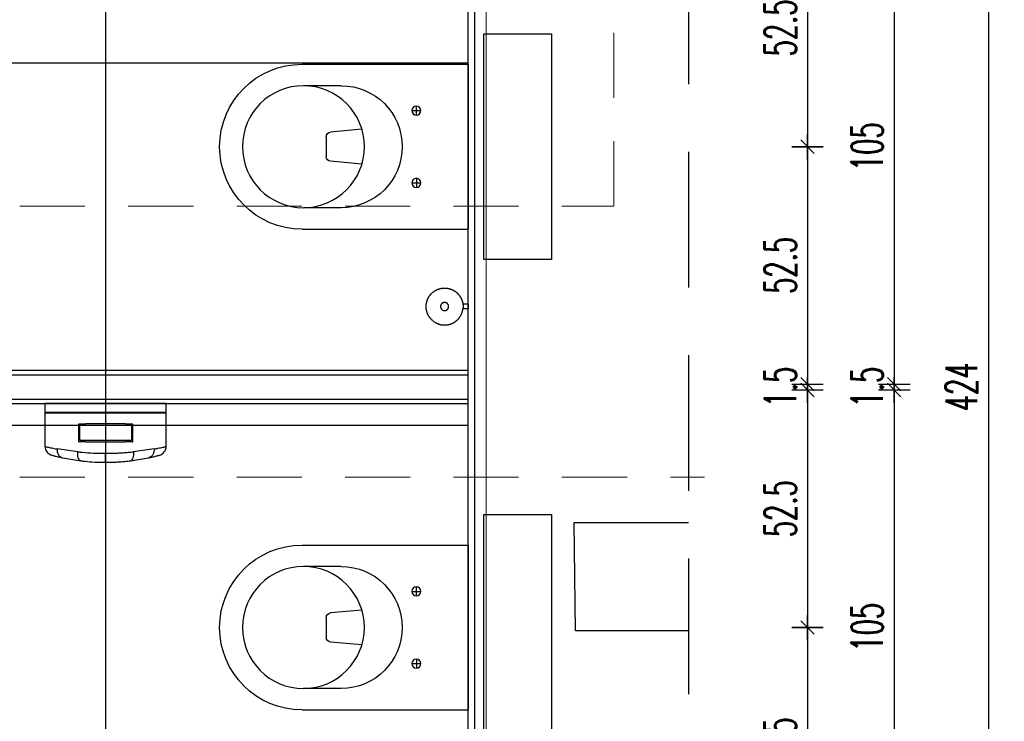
# Model space of a CAD drawing. Header units: centimetres. Extents: x -15121 to 30567, y -60641 to 0.
# Tile 242 of 256: x 10968 to 11186, y -24959 to -24804. Entities that reach past the tile are written whole.
import ezdxf

# ---------------------------------------------------------------- set-up
doc = ezdxf.new("R2010")
doc.units = ezdxf.units.CM
doc.header["$LTSCALE"] = 60
doc.linetypes.add('( Dashed )', pattern=[0.75, 0.5, -0.25])
doc.linetypes.add('KRESKOWA', pattern=[0.4, 0.24, -0.16])
for name, color, linetype in [('AIKA podłoga wc pod meble', 8, 'Continuous'), ('AIKA sanitariaty', 7, 'Continuous'), ('AIKA TYNK', 5, 'Continuous'), ('AIKA widoki wymiarowanie', 7, 'Continuous'), ('AIKA widokowe', 7, 'Continuous'), ('AIKA ŚCIANA', 8, 'Continuous')]:
    doc.layers.add(name, color=color, linetype=linetype)
doc.layers.add('opisy', color=1, linetype='Continuous', lineweight=15)
doc.styles.add('wymiar', font='txt.shx', dxfattribs={"width": 0.6})
doc.dimstyles.new('Dwudziestka', dxfattribs={"dimtxt": 7, "dimasz": 0.7, "dimexe": 5, "dimexo": 0, "dimgap": 2.5, "dimtad": 1, "dimtoh": 1, "dimdec": 3, "dimrnd": 0.5, "dimdsep": 46, "dimtxsty": 'wymiar', "dimblk": 'znacznik', "dimcen": 0, "dimdle": 5, "dimse1": 1, "dimse2": 1, "dimclrd": 256, "dimclre": 256, "dimclrt": 256, "dimadec": 0, "dimazin": 0, "dimtfac": 0.4, "dimtdec": 3, "dimtix": 1, "dimtofl": 0, "dimtmove": 2, "dimatfit": 3, "dimldrblk": 'znacznik', "dimfxl": 1, "dimtolj": 1, "dimarcsym": 0})

# ---------------------------------------------------------------- blocks, each defined once
blk = doc.blocks.new('toaleta top')
at = {"layer": 'AIKA sanitariaty'}
for p, q in [((-18.25, 39.75), (-18.25, 3)), ((-13.5, 31.08), (-13.5, 39.45)), ((13.5, 31.08), (13.5, 39.45)), ((18.25, 39.75), (18.25, 3)), ((-3.85, 26.52), (-3.22, 33.48)), ((-2.22, 34.39), (2.22, 34.39)), ((3.85, 26.52), (3.22, 33.48)), ((-8, 15.44), (-8, 13.44)), ((8, 15.44), (8, 13.44)), ((-7, 14.44), (-9, 14.44)), ((7, 14.44), (9, 14.44)), ((-18.25, 3), (18.25, 3)), ((25, -0.5), (-25, -0.5)), ((-25, -0.5), (-25, -15.5)), ((25, -15.5), (25, -0.5)), ((-25, -15.5), (25, -15.5))]:
    blk.add_line(p, q, dxfattribs=at)
for centre, radius in [((0, 39.45), 13.5), ((-8, 14.44), 1), ((8, 14.44), 1)]:
    blk.add_circle(centre, radius, dxfattribs=at)
for centre, radius, start, end in [((0, 39.75), 18.25, 0, 180), ((-2.22, 33.39), 1, 90, 174.822), ((2.22, 33.39), 1, 5.178, 90), ((0, 31.08), 13.5, 180, 0)]:
    blk.add_arc(centre, radius, start, end, dxfattribs=at)
blk = doc.blocks.new('sl parawan')
at = {"layer": 'AIKA widokowe'}
for p, q in [((57.5, 3.3), (-52.65, 3.3)), ((57.5, 4.3), (-51.65, 4.3)), ((-52.65, -2), (57.5, -2)), ((-51.65, -3), (57.5, -3))]:
    blk.add_line(p, q, dxfattribs=at)
blk = doc.blocks.new('sl szczotka rzut')
at = {"layer": 'AIKA sanitariaty', "transparency": 33554610}
for p, q in [((22238.01, -28535.25), (22238.01, -28534.12)), ((22239.01, -28535.25), (22238.01, -28535.25)), ((22239.01, -28535.25), (22239.01, -28534.12))]:
    blk.add_line(p, q, dxfattribs=at)
for points in [[(22235.26, -28527.56), (22235.39, -28527.42), (22235.5, -28527.29), (22235.6, -28527.19), (22235.69, -28527.1), (22235.78, -28527.02), (22235.85, -28526.95), (22235.92, -28526.89), (22235.99, -28526.84), (22236.06, -28526.79), (22236.12, -28526.74), (22236.18, -28526.7), (22236.24, -28526.66), (22236.3, -28526.62), (22236.35, -28526.58), (22236.41, -28526.55), (22236.47, -28526.51), (22236.53, -28526.48), (22236.59, -28526.45), (22236.65, -28526.42), (22236.71, -28526.39), (22236.77, -28526.36), (22236.83, -28526.33), (22236.89, -28526.3), (22236.95, -28526.28), (22237.01, -28526.25), (22237.07, -28526.23), (22237.14, -28526.2), (22237.2, -28526.18), (22237.26, -28526.16), (22237.33, -28526.14), (22237.39, -28526.12), (22237.46, -28526.1), (22237.52, -28526.09), (22237.59, -28526.07), (22237.65, -28526.06), (22237.72, -28526.04), (22237.78, -28526.03), (22237.85, -28526.02), (22237.91, -28526.01), (22237.98, -28526), (22238.05, -28525.99), (22238.11, -28525.98), (22238.18, -28525.98), (22238.25, -28525.97), (22238.31, -28525.97), (22238.38, -28525.97), (22238.45, -28525.97), (22238.51, -28525.97), (22238.58, -28525.97), (22238.65, -28525.97), (22238.71, -28525.97), (22238.78, -28525.97), (22238.85, -28525.98), (22238.91, -28525.98), (22238.98, -28525.99), (22239.05, -28526), (22239.11, -28526.01), (22239.18, -28526.02), (22239.25, -28526.03), (22239.31, -28526.04), (22239.38, -28526.06), (22239.44, -28526.07), (22239.51, -28526.09), (22239.57, -28526.1), (22239.64, -28526.12), (22239.7, -28526.14), (22239.76, -28526.16), (22239.83, -28526.18), (22239.89, -28526.2), (22239.95, -28526.23), (22240.02, -28526.25), (22240.08, -28526.28), (22240.14, -28526.3), (22240.2, -28526.33), (22240.26, -28526.36), (22240.32, -28526.39), (22240.38, -28526.42), (22240.44, -28526.45), (22240.5, -28526.48), (22240.56, -28526.51), (22240.62, -28526.55), (22240.67, -28526.58), (22240.73, -28526.62), (22240.79, -28526.65), (22240.84, -28526.69), (22240.9, -28526.73), (22240.95, -28526.77), (22241, -28526.81), (22241.06, -28526.85), (22241.11, -28526.89), (22241.16, -28526.94), (22241.21, -28526.98), (22241.26, -28527.02), (22241.31, -28527.07), (22241.36, -28527.12), (22241.41, -28527.16), (22241.45, -28527.21), (22241.5, -28527.26), (22241.54, -28527.31), (22241.59, -28527.36), (22241.63, -28527.41), (22241.67, -28527.46), (22241.72, -28527.51), (22241.76, -28527.56), (22241.8, -28527.62), (22241.84, -28527.67), (22241.88, -28527.73), (22241.91, -28527.78), (22241.95, -28527.84), (22241.99, -28527.89), (22242.02, -28527.95), (22242.05, -28528.01), (22242.09, -28528.07), (22242.12, -28528.13), (22242.15, -28528.19), (22242.18, -28528.25), (22242.21, -28528.31), (22242.24, -28528.37), (22242.27, -28528.43), (22242.29, -28528.49), (22242.32, -28528.55), (22242.34, -28528.61), (22242.36, -28528.68), (22242.39, -28528.74), (22242.41, -28528.8), (22242.43, -28528.87), (22242.45, -28528.93), (22242.46, -28529), (22242.48, -28529.06), (22242.5, -28529.13), (22242.51, -28529.19), (22242.52, -28529.26), (22242.54, -28529.32), (22242.55, -28529.39), (22242.56, -28529.45), (22242.57, -28529.52), (22242.58, -28529.59), (22242.58, -28529.65), (22242.59, -28529.72), (22242.59, -28529.79), (22242.6, -28529.85), (22242.6, -28529.92), (22242.6, -28529.99), (22242.6, -28530.05), (22242.6, -28530.12), (22242.6, -28530.19), (22242.6, -28530.25), (22242.59, -28530.32), (22242.59, -28530.39), (22242.58, -28530.45), (22242.58, -28530.52), (22242.57, -28530.59), (22242.56, -28530.65), (22242.55, -28530.72), (22242.54, -28530.79), (22242.52, -28530.85), (22242.51, -28530.92), (22242.5, -28530.98), (22242.48, -28531.05), (22242.46, -28531.11), (22242.45, -28531.18), (22242.43, -28531.24), (22242.41, -28531.3), (22242.39, -28531.37), (22242.36, -28531.43), (22242.34, -28531.49), (22242.32, -28531.56), (22242.29, -28531.62), (22242.27, -28531.68), (22242.24, -28531.74), (22242.21, -28531.8), (22242.18, -28531.86), (22242.15, -28531.92), (22242.12, -28531.98), (22242.09, -28532.04), (22242.05, -28532.1), (22242.02, -28532.16), (22241.99, -28532.21), (22241.95, -28532.27), (22241.91, -28532.33), (22241.88, -28532.38), (22241.84, -28532.44), (22241.8, -28532.49), (22241.76, -28532.54), (22241.72, -28532.6), (22241.67, -28532.65), (22241.63, -28532.7), (22241.59, -28532.75), (22241.54, -28532.8), (22241.5, -28532.85), (22241.45, -28532.9), (22241.41, -28532.94), (22241.36, -28532.99), (22241.31, -28533.04), (22241.26, -28533.08), (22241.21, -28533.13), (22241.16, -28533.17), (22241.11, -28533.21), (22241.06, -28533.26), (22241, -28533.3), (22240.95, -28533.34), (22240.9, -28533.38), (22240.84, -28533.42), (22240.79, -28533.45), (22240.73, -28533.49), (22240.67, -28533.53), (22240.62, -28533.56), (22240.56, -28533.59), (22240.5, -28533.63), (22240.44, -28533.66), (22240.38, -28533.69), (22240.32, -28533.72), (22240.26, -28533.75), (22240.2, -28533.78), (22240.14, -28533.8), (22240.08, -28533.83), (22240.02, -28533.86), (22239.95, -28533.88), (22239.89, -28533.9), (22239.83, -28533.93), (22239.76, -28533.95), (22239.7, -28533.97), (22239.64, -28533.99), (22239.57, -28534), (22239.51, -28534.02), (22239.44, -28534.04), (22239.38, -28534.05), (22239.32, -28534.06), (22239.27, -28534.07), (22239.22, -28534.09), (22239.17, -28534.09), (22239.13, -28534.1), (22239.1, -28534.11), (22239.07, -28534.11), (22239.05, -28534.11), (22239.03, -28534.12), (22239.01, -28534.12), (22238.99, -28534.12), (22238.97, -28534.12), (22238.94, -28534.12), (22238.9, -28534.13), (22238.86, -28534.13), (22238.81, -28534.13), (22238.75, -28534.13), (22238.69, -28534.14), (22238.62, -28534.14), (22238.55, -28534.14), (22238.47, -28534.14), (22238.39, -28534.14), (22238.31, -28534.13), (22238.23, -28534.13), (22238.16, -28534.13), (22238.1, -28534.12), (22238.04, -28534.12), (22238, -28534.12), (22237.98, -28534.12)], [(22235.26, -28527.56), (22235.16, -28527.72), (22235.07, -28527.86), (22234.99, -28527.98), (22234.93, -28528.09), (22234.88, -28528.19), (22234.83, -28528.29), (22234.79, -28528.37), (22234.76, -28528.45), (22234.73, -28528.52), (22234.7, -28528.6), (22234.67, -28528.67), (22234.65, -28528.73), (22234.62, -28528.8), (22234.6, -28528.87), (22234.58, -28528.93), (22234.56, -28529), (22234.55, -28529.06), (22234.53, -28529.13), (22234.52, -28529.19), (22234.5, -28529.26), (22234.49, -28529.32), (22234.48, -28529.39), (22234.47, -28529.45), (22234.46, -28529.52), (22234.45, -28529.59), (22234.45, -28529.65), (22234.44, -28529.72), (22234.43, -28529.79), (22234.43, -28529.85), (22234.43, -28529.92), (22234.43, -28529.99), (22234.43, -28530.05), (22234.43, -28530.12), (22234.43, -28530.19), (22234.43, -28530.25), (22234.43, -28530.32), (22234.44, -28530.39), (22234.45, -28530.45), (22234.45, -28530.52), (22234.46, -28530.59), (22234.47, -28530.65), (22234.48, -28530.72), (22234.49, -28530.79), (22234.5, -28530.85), (22234.52, -28530.92), (22234.53, -28530.98), (22234.55, -28531.05), (22234.56, -28531.11), (22234.58, -28531.18), (22234.6, -28531.24), (22234.62, -28531.3), (22234.64, -28531.37), (22234.66, -28531.43), (22234.69, -28531.49), (22234.71, -28531.56), (22234.74, -28531.62), (22234.76, -28531.68), (22234.79, -28531.74), (22234.82, -28531.8), (22234.85, -28531.86), (22234.88, -28531.92), (22234.91, -28531.98), (22234.94, -28532.04), (22234.97, -28532.1), (22235.01, -28532.16), (22235.04, -28532.21), (22235.08, -28532.27), (22235.11, -28532.33), (22235.15, -28532.38), (22235.19, -28532.44), (22235.23, -28532.49), (22235.27, -28532.54), (22235.31, -28532.6), (22235.35, -28532.65), (22235.4, -28532.7), (22235.44, -28532.75), (22235.48, -28532.8), (22235.53, -28532.85), (22235.58, -28532.9), (22235.62, -28532.94), (22235.67, -28532.99), (22235.72, -28533.04), (22235.77, -28533.08), (22235.82, -28533.13), (22235.87, -28533.17), (22235.92, -28533.21), (22235.97, -28533.26), (22236.03, -28533.3), (22236.08, -28533.34), (22236.13, -28533.38), (22236.19, -28533.42), (22236.24, -28533.45), (22236.3, -28533.49), (22236.36, -28533.53), (22236.41, -28533.56), (22236.47, -28533.59), (22236.53, -28533.63), (22236.59, -28533.66), (22236.65, -28533.69), (22236.71, -28533.72), (22236.78, -28533.75), (22236.84, -28533.78), (22236.92, -28533.81), (22236.99, -28533.85), (22237.07, -28533.88), (22237.16, -28533.91), (22237.26, -28533.94), (22237.37, -28533.97), (22237.49, -28534.01), (22237.63, -28534.04), (22237.79, -28534.08), (22237.98, -28534.12)]]:
    blk.add_lwpolyline(points, dxfattribs=at)
blk.add_lwpolyline([(22239.38, -28530.29), (22239.39, -28530.27), (22239.39, -28530.26), (22239.39, -28530.24), (22239.39, -28530.23), (22239.4, -28530.21), (22239.4, -28530.2), (22239.4, -28530.19), (22239.4, -28530.17), (22239.41, -28530.16), (22239.41, -28530.14), (22239.41, -28530.13), (22239.41, -28530.11), (22239.41, -28530.1), (22239.41, -28530.08), (22239.41, -28530.07), (22239.41, -28530.05), (22239.41, -28530.04), (22239.41, -28530.02), (22239.41, -28530.01), (22239.41, -28530), (22239.41, -28529.98), (22239.41, -28529.97), (22239.41, -28529.95), (22239.4, -28529.94), (22239.4, -28529.92), (22239.4, -28529.91), (22239.4, -28529.89), (22239.39, -28529.88), (22239.39, -28529.86), (22239.39, -28529.85), (22239.39, -28529.84), (22239.38, -28529.82), (22239.38, -28529.81), (22239.37, -28529.79), (22239.37, -28529.78), (22239.36, -28529.77), (22239.36, -28529.75), (22239.35, -28529.74), (22239.35, -28529.72), (22239.34, -28529.71), (22239.34, -28529.7), (22239.33, -28529.68), (22239.33, -28529.67), (22239.32, -28529.66), (22239.31, -28529.64), (22239.31, -28529.63), (22239.3, -28529.62), (22239.29, -28529.6), (22239.28, -28529.59), (22239.28, -28529.58), (22239.27, -28529.57), (22239.26, -28529.55), (22239.25, -28529.54), (22239.24, -28529.53), (22239.24, -28529.52), (22239.23, -28529.51), (22239.22, -28529.5), (22239.21, -28529.48), (22239.2, -28529.47), (22239.19, -28529.46), (22239.18, -28529.45), (22239.17, -28529.44), (22239.16, -28529.43), (22239.15, -28529.42), (22239.14, -28529.41), (22239.13, -28529.4), (22239.12, -28529.39), (22239.11, -28529.38), (22239.1, -28529.37), (22239.08, -28529.36), (22239.07, -28529.35), (22239.06, -28529.34), (22239.05, -28529.33), (22239.04, -28529.32), (22239.03, -28529.32), (22239.01, -28529.31), (22239, -28529.3), (22238.99, -28529.29), (22238.98, -28529.28), (22238.96, -28529.28), (22238.95, -28529.27), (22238.94, -28529.26), (22238.92, -28529.25), (22238.91, -28529.25), (22238.9, -28529.24), (22238.88, -28529.24), (22238.87, -28529.23), (22238.86, -28529.22), (22238.84, -28529.22), (22238.83, -28529.21), (22238.82, -28529.21), (22238.8, -28529.2), (22238.79, -28529.2), (22238.77, -28529.19), (22238.76, -28529.19), (22238.75, -28529.19), (22238.73, -28529.18), (22238.72, -28529.18), (22238.7, -28529.18), (22238.69, -28529.17), (22238.67, -28529.17), (22238.66, -28529.17), (22238.65, -28529.17), (22238.63, -28529.16), (22238.62, -28529.16), (22238.6, -28529.16), (22238.59, -28529.16), (22238.57, -28529.16), (22238.56, -28529.16), (22238.54, -28529.16), (22238.53, -28529.16), (22238.51, -28529.16), (22238.5, -28529.16), (22238.48, -28529.16), (22238.47, -28529.16), (22238.46, -28529.16), (22238.44, -28529.16), (22238.43, -28529.16), (22238.41, -28529.16), (22238.4, -28529.16), (22238.38, -28529.17), (22238.37, -28529.17), (22238.35, -28529.17), (22238.34, -28529.17), (22238.32, -28529.18), (22238.31, -28529.18), (22238.3, -28529.18), (22238.28, -28529.19), (22238.27, -28529.19), (22238.25, -28529.19), (22238.24, -28529.2), (22238.23, -28529.2), (22238.21, -28529.21), (22238.2, -28529.21), (22238.18, -28529.22), (22238.17, -28529.22), (22238.16, -28529.23), (22238.14, -28529.24), (22238.13, -28529.24), (22238.12, -28529.25), (22238.1, -28529.25), (22238.09, -28529.26), (22238.08, -28529.27), (22238.07, -28529.28), (22238.05, -28529.28), (22238.04, -28529.29), (22238.03, -28529.3), (22238.02, -28529.31), (22238, -28529.32), (22237.99, -28529.32), (22237.98, -28529.33), (22237.97, -28529.34), (22237.96, -28529.35), (22237.94, -28529.36), (22237.93, -28529.37), (22237.92, -28529.38), (22237.91, -28529.39), (22237.9, -28529.4), (22237.89, -28529.41), (22237.88, -28529.42), (22237.87, -28529.43), (22237.86, -28529.44), (22237.85, -28529.45), (22237.84, -28529.46), (22237.83, -28529.47), (22237.82, -28529.48), (22237.81, -28529.5), (22237.8, -28529.51), (22237.79, -28529.52), (22237.78, -28529.53), (22237.78, -28529.54), (22237.77, -28529.55), (22237.76, -28529.57), (22237.75, -28529.58), (22237.74, -28529.59), (22237.74, -28529.6), (22237.73, -28529.62), (22237.72, -28529.63), (22237.72, -28529.64), (22237.71, -28529.66), (22237.7, -28529.67), (22237.7, -28529.68), (22237.69, -28529.7), (22237.68, -28529.71), (22237.68, -28529.72), (22237.67, -28529.74), (22237.67, -28529.75), (22237.66, -28529.77), (22237.66, -28529.78), (22237.65, -28529.79), (22237.65, -28529.81), (22237.65, -28529.82), (22237.64, -28529.84), (22237.64, -28529.85), (22237.64, -28529.86), (22237.63, -28529.88), (22237.63, -28529.89), (22237.63, -28529.91), (22237.63, -28529.92), (22237.62, -28529.94), (22237.62, -28529.95), (22237.62, -28529.97), (22237.62, -28529.98), (22237.62, -28530), (22237.62, -28530.01), (22237.62, -28530.02), (22237.62, -28530.04), (22237.62, -28530.05), (22237.62, -28530.07), (22237.62, -28530.08), (22237.62, -28530.1), (22237.62, -28530.11), (22237.62, -28530.13), (22237.62, -28530.14), (22237.62, -28530.16), (22237.62, -28530.17), (22237.63, -28530.19), (22237.63, -28530.2), (22237.63, -28530.21), (22237.63, -28530.23), (22237.64, -28530.24), (22237.64, -28530.26), (22237.64, -28530.27), (22237.65, -28530.29), (22237.65, -28530.3), (22237.65, -28530.31), (22237.66, -28530.33), (22237.66, -28530.34), (22237.67, -28530.36), (22237.67, -28530.37), (22237.68, -28530.38), (22237.68, -28530.4), (22237.69, -28530.41), (22237.7, -28530.42), (22237.7, -28530.44), (22237.71, -28530.45), (22237.72, -28530.46), (22237.72, -28530.48), (22237.73, -28530.49), (22237.74, -28530.5), (22237.74, -28530.52), (22237.75, -28530.53), (22237.76, -28530.54), (22237.77, -28530.55), (22237.78, -28530.56), (22237.78, -28530.58), (22237.79, -28530.59), (22237.8, -28530.6), (22237.81, -28530.61), (22237.82, -28530.62), (22237.83, -28530.63), (22237.84, -28530.65), (22237.85, -28530.66), (22237.86, -28530.67), (22237.87, -28530.68), (22237.88, -28530.69), (22237.89, -28530.7), (22237.9, -28530.71), (22237.91, -28530.72), (22237.92, -28530.73), (22237.93, -28530.74), (22237.94, -28530.75), (22237.96, -28530.76), (22237.97, -28530.77), (22237.98, -28530.78), (22237.99, -28530.78), (22238, -28530.79), (22238.02, -28530.8), (22238.03, -28530.81), (22238.04, -28530.82), (22238.05, -28530.82), (22238.07, -28530.83), (22238.08, -28530.84), (22238.09, -28530.85), (22238.1, -28530.85), (22238.12, -28530.86), (22238.13, -28530.87), (22238.14, -28530.87), (22238.16, -28530.88), (22238.17, -28530.88), (22238.18, -28530.89), (22238.2, -28530.89), (22238.21, -28530.9), (22238.23, -28530.9), (22238.24, -28530.91), (22238.25, -28530.91), (22238.27, -28530.92), (22238.28, -28530.92), (22238.3, -28530.92), (22238.31, -28530.93), (22238.32, -28530.93), (22238.34, -28530.93), (22238.35, -28530.94), (22238.37, -28530.94), (22238.38, -28530.94), (22238.4, -28530.94), (22238.41, -28530.95), (22238.43, -28530.95), (22238.44, -28530.95), (22238.46, -28530.95), (22238.47, -28530.95), (22238.48, -28530.95), (22238.5, -28530.95), (22238.51, -28530.95), (22238.53, -28530.95), (22238.54, -28530.95), (22238.56, -28530.95), (22238.57, -28530.95), (22238.59, -28530.95), (22238.6, -28530.95), (22238.62, -28530.95), (22238.63, -28530.94), (22238.65, -28530.94), (22238.66, -28530.94), (22238.67, -28530.94), (22238.69, -28530.93), (22238.7, -28530.93), (22238.72, -28530.93), (22238.73, -28530.92), (22238.75, -28530.92), (22238.76, -28530.92), (22238.77, -28530.91), (22238.79, -28530.91), (22238.8, -28530.9), (22238.82, -28530.9), (22238.83, -28530.89), (22238.84, -28530.89), (22238.86, -28530.88), (22238.87, -28530.88), (22238.88, -28530.87), (22238.9, -28530.87), (22238.91, -28530.86), (22238.92, -28530.85), (22238.94, -28530.85), (22238.95, -28530.84), (22238.96, -28530.83), (22238.98, -28530.82), (22238.99, -28530.82), (22239, -28530.81), (22239.01, -28530.8), (22239.03, -28530.79), (22239.04, -28530.78), (22239.05, -28530.78), (22239.06, -28530.77), (22239.07, -28530.76), (22239.08, -28530.75), (22239.1, -28530.74), (22239.11, -28530.73), (22239.12, -28530.72), (22239.13, -28530.71), (22239.14, -28530.7), (22239.15, -28530.69), (22239.16, -28530.68), (22239.17, -28530.67), (22239.18, -28530.66), (22239.19, -28530.65), (22239.2, -28530.63), (22239.21, -28530.62), (22239.22, -28530.61), (22239.23, -28530.6), (22239.24, -28530.59), (22239.24, -28530.58), (22239.25, -28530.56), (22239.26, -28530.55), (22239.27, -28530.54), (22239.28, -28530.53), (22239.28, -28530.52), (22239.29, -28530.5), (22239.3, -28530.49), (22239.31, -28530.48), (22239.31, -28530.46), (22239.32, -28530.45), (22239.33, -28530.44), (22239.33, -28530.42), (22239.34, -28530.41), (22239.34, -28530.4), (22239.35, -28530.38), (22239.35, -28530.37), (22239.36, -28530.36), (22239.36, -28530.34), (22239.37, -28530.33), (22239.37, -28530.31), (22239.38, -28530.3)], close=True, dxfattribs=at)
blk = doc.blocks.new('sl dozownik papieru rzut')
at = {"layer": 'AIKA sanitariaty'}
for p, q in [((13.4, 0), (-13.4, 0)), ((-13.4, -1.95), (-13.4, 0)), ((13.4, -1.95), (13.4, 0)), ((13.4, -1.95), (-13.4, -1.95)), ((-13.4, -2.05), (13.4, -2.05)), ((-13.4, -9.49), (-13.4, -2.05)), ((-13.35, -2), (13.35, -2)), ((13.4, -9.49), (13.4, -2.05)), ((-6, -4.65), (-6, -8.35)), ((-5.85, -4.5), (-4.39, -4.5)), ((-5.7, -8.05), (-5.7, -4.95)), ((-5.55, -4.8), (5.58, -4.8)), ((4.39, -4.5), (-4.39, -4.5)), ((4.39, -4.5), (5.85, -4.5)), ((5.7, -4.95), (5.7, -8.05)), ((6, -8.35), (6, -4.65)), ((-4.39, -8.5), (-5.85, -8.5)), ((5.55, -8.2), (-5.55, -8.2)), ((-4.39, -8.5), (4.39, -8.5)), ((5.85, -8.5), (4.39, -8.5)), ((-6.13, -10.69), (-10.73, -10.04)), ((10.73, -10.04), (6.13, -10.69)), ((-9.5, -12.01), (-5.51, -12.67)), ((0, -13), (0, -11)), ((5.51, -12.67), (9.5, -12.01))]:
    blk.add_line(p, q, dxfattribs=at)
for centre, radius, start, end in [((-13.35, -1.95), 0.05, 180, 270), ((-13.35, -2.05), 0.05, 90, 180), ((13.35, -1.95), 0.05, 270, 0), ((13.35, -2.05), 0.05, 0, 90), ((-5.85, -4.65), 0.15, 90, 180), ((-5.55, -4.95), 0.15, 90, 180), ((5.55, -4.95), 0.15, 0, 90), ((5.85, -4.65), 0.15, 0, 90), ((-5.85, -8.35), 0.15, 180, 270), ((-5.55, -8.05), 0.15, 180, 270), ((5.55, -8.05), 0.15, 270, 0), ((5.85, -8.35), 0.15, 270, 0), ((-11.4, -9.49), 2, 180, 254.9453), ((11.4, -9.49), 2, 285.0547, 0)]:
    blk.add_arc(centre, radius, start, end, dxfattribs=at)
for points, knots in [([(-13.4, -9.49), (-13.4, -9.49), (-13.32, -9.51), (-12.98, -9.59), (-12.73, -9.64), (-12.12, -9.77), (-11.78, -9.84), (-11.18, -9.96), (-10.96, -10), (-10.73, -10.04)], [719.365815, 719.365815, 719.365815, 719.365815, 741.542046, 741.542046, 763.718271, 763.718271, 782.93566, 782.93566, 792.832229, 792.832229, 792.832229, 792.832229]), ([(-10.73, -10.04), (-10.73, -10.04), (-10.73, -10.04), (-10.73, -10.05), (-10.73, -10.05), (-10.73, -10.07), (-10.73, -10.07), (-10.73, -10.09), (-10.73, -10.11), (-10.74, -10.14), (-10.74, -10.17), (-10.74, -10.25), (-10.73, -10.3), (-10.73, -10.45), (-10.71, -10.55), (-10.66, -10.85), (-10.59, -11.03), (-10.4, -11.41), (-10.26, -11.59), (-9.92, -11.86), (-9.73, -11.96), (-9.53, -12)], [-0.008999, -0.008999, -0.008999, -0.008999, 0, 0, 0.195131, 0.195131, 0.390205, 0.390205, 0.780355, 0.780355, 1.560665, 1.560665, 3.121408, 3.121408, 6.243965, 6.243965, 12.498055, 12.498055, 20.307105, 20.307105, 28.11533, 28.11533, 28.11533, 28.11533]), ([(-5.51, -12.67), (-5.63, -12.65), (-5.73, -12.58), (-5.92, -12.35), (-6, -12.19), (-6.11, -11.81), (-6.14, -11.61), (-6.17, -11.16), (-6.16, -10.93), (-6.13, -10.69), (-6.13, -10.69), (-6.13, -10.69)], [0, 0, 0, 0, 7.811334, 7.811334, 15.623566, 15.623566, 22.812435, 22.812435, 29.999926, 29.999926, 30.008028, 30.008028, 30.008028, 30.008028]), ([(-6.13, -10.69), (-5.79, -10.72), (-5.45, -10.76), (-4.32, -10.85), (-3.52, -10.9), (-2.07, -10.97), (-1.42, -10.99), (-0.51, -11), (-0.26, -11), (0, -11)], [665.068332, 665.068332, 665.068332, 665.068332, 674.873359, 674.873359, 696.15174, 696.15174, 712.840829, 712.840829, 719.36757, 719.36757, 719.36757, 719.36757]), ([(0, -11), (0.44, -11), (0.87, -11), (1.74, -10.98), (2.17, -10.96), (3.02, -10.93), (3.45, -10.9), (4.28, -10.85), (4.69, -10.82), (5.45, -10.76), (5.79, -10.72), (6.13, -10.69)], [719.36757, 719.36757, 719.36757, 719.36757, 730.491124, 730.491124, 741.614678, 741.614678, 752.738229, 752.738229, 763.861781, 763.861781, 773.666807, 773.666807, 773.666807, 773.666807]), ([(6.13, -10.69), (6.13, -10.69), (6.13, -10.69), (6.13, -10.7), (6.13, -10.7), (6.14, -10.72), (6.14, -10.73), (6.14, -10.75), (6.14, -10.76), (6.14, -10.81), (6.15, -10.84), (6.15, -10.93), (6.16, -10.98), (6.16, -11.16), (6.16, -11.27), (6.14, -11.61), (6.11, -11.81), (6, -12.19), (5.92, -12.35), (5.73, -12.58), (5.63, -12.65), (5.51, -12.67)], [-0.008087, -0.008087, -0.008087, -0.008087, 0, 0, 0.223897, 0.223897, 0.447699, 0.447699, 0.895311, 0.895311, 1.790581, 1.790581, 3.581414, 3.581414, 7.165142, 7.165142, 14.347918, 14.347918, 22.153528, 22.153528, 29.958241, 29.958241, 29.958241, 29.958241]), ([(10.73, -10.04), (10.73, -10.04), (10.73, -10.04), (10.74, -10.25), (10.73, -10.45), (10.66, -10.85), (10.59, -11.03), (10.4, -11.41), (10.26, -11.59), (9.92, -11.86), (9.73, -11.96), (9.53, -12)], [-0.008936, -0.008936, -0.008936, -0.008936, 0, 0, 6.258249, 6.258249, 12.51788, 12.51788, 20.330205, 20.330205, 28.1424, 28.1424, 28.1424, 28.1424]), ([(10.73, -10.04), (11.04, -9.98), (11.33, -9.93), (12.01, -9.8), (12.37, -9.72), (12.8, -9.63), (12.92, -9.6), (13.13, -9.55), (13.21, -9.54), (13.36, -9.5), (13.4, -9.49), (13.4, -9.49)], [645.89816, 645.89816, 645.89816, 645.89816, 659.198751, 659.198751, 681.041661, 681.041661, 692.345192, 692.345192, 703.648717, 703.648717, 719.365815, 719.365815, 719.365815, 719.365815]), ([(-11.92, -11.42), (-11.92, -11.42), (-11.84, -11.45), (-11.55, -11.52), (-11.32, -11.58), (-10.78, -11.72), (-10.47, -11.79), (-9.94, -11.91), (-9.74, -11.96), (-9.53, -12)], [719.365815, 719.365815, 719.365815, 719.365815, 741.542046, 741.542046, 763.718271, 763.718271, 782.93566, 782.93566, 793.101387, 793.101387, 793.101387, 793.101387]), ([(-9.53, -12), (-9.53, -12), (-9.52, -12), (-9.52, -12), (-9.51, -12), (-9.51, -12), (-9.5, -12.01), (-9.5, -12.01), (-9.5, -12.01), (-9.5, -12.01)], [125.169211, 125.169211, 125.169211, 125.169211, 125.262842, 125.262842, 125.558179, 125.558179, 125.889339, 125.889339, 126.290447, 126.290447, 126.290447, 126.290447]), ([(-5.51, -12.67), (-5.51, -12.67), (-5.51, -12.67), (-5.5, -12.67), (-5.5, -12.67), (-5.5, -12.67)], [25.154736, 25.154736, 25.154736, 25.154736, 25.2068571, 25.2068571, 25.5412471, 25.5412471, 25.5412471, 25.5412471]), ([(-5.5, -12.67), (-5.18, -12.71), (-4.86, -12.74), (-3.85, -12.84), (-3.14, -12.9), (-1.84, -12.97), (-1.26, -12.99), (-0.45, -13), (-0.23, -13), (0, -13)], [664.576978, 664.576978, 664.576978, 664.576978, 674.873359, 674.873359, 696.15174, 696.15174, 712.840829, 712.840829, 719.36757, 719.36757, 719.36757, 719.36757]), ([(0, -13), (0.39, -13), (0.78, -13), (1.55, -12.98), (1.93, -12.96), (2.69, -12.92), (3.07, -12.9), (3.81, -12.84), (4.17, -12.81), (4.86, -12.74), (5.18, -12.71), (5.5, -12.67)], [719.36757, 719.36757, 719.36757, 719.36757, 730.491124, 730.491124, 741.614678, 741.614678, 752.738229, 752.738229, 763.861781, 763.861781, 774.158161, 774.158161, 774.158161, 774.158161]), ([(5.5, -12.67), (5.5, -12.67), (5.5, -12.67), (5.51, -12.67), (5.51, -12.67), (5.51, -12.67)], [0, 0, 0, 0, 0.3582778, 0.3582778, 0.4217256, 0.4217256, 0.4217256, 0.4217256]), ([(9.5, -12.01), (9.5, -12.01), (9.5, -12.01), (9.51, -12), (9.51, -12), (9.52, -12), (9.52, -12), (9.53, -12)], [0, 0, 0, 0, 0.4713843, 0.4713843, 0.7522977, 0.7522977, 0.8768388, 0.8768388, 0.8768388, 0.8768388]), ([(9.53, -12), (9.81, -11.94), (10.07, -11.88), (10.69, -11.74), (11, -11.66), (11.38, -11.57), (11.49, -11.54), (11.68, -11.49), (11.75, -11.47), (11.88, -11.44), (11.92, -11.42), (11.92, -11.42)], [645.629, 645.629, 645.629, 645.629, 659.198751, 659.198751, 681.041661, 681.041661, 692.345192, 692.345192, 703.648717, 703.648717, 719.365815, 719.365815, 719.365815, 719.365815])]:
    blk.add_open_spline(points, degree=3, knots=knots, dxfattribs=at)
blk = doc.blocks.new('znacznik')
at = {"color": 0}
for points in [[(0, -5), (0, 5)], [(-4, 0), (4, 0)]]:
    blk.add_lwpolyline(points, dxfattribs=at)
at = {"color": 1}
blk.add_lwpolyline([(-2.12, -2.12), (2.12, 2.12)], dxfattribs=at)
blk = doc.blocks.new('*D6547')
at = {"layer": 'AIKA widoki wymiarowanie', "lineweight": -2, "transparency": 16777216}
blk.add_line((11142.8, -24779.78), (11142.8, -24830.94), dxfattribs=at)
at = {"layer": 'Defpoints', "color": 0, "transparency": 16777216}
for p in [(11055.56, -24779.08), (11036.27, -24831.64), (11142.8, -24831.64)]:
    blk.add_point(p, dxfattribs=at)
at = {"layer": 'AIKA widoki wymiarowanie', "lineweight": -2, "transparency": 16777216, "xscale": 0.7, "yscale": 0.7, "zscale": 0.7}
for p, rotation in [((11142.8, -24779.08), 90), ((11142.8, -24831.64), 270)]:
    blk.add_blockref('znacznik', p, dxfattribs=dict(at, rotation=rotation))
at = {"layer": 'AIKA widoki wymiarowanie', "transparency": 16777216, "insert": (11136.8, -24805.36), "char_height": 7, "attachment_point": 5, "rotation": 90, "style": 'wymiar'}
blk.add_mtext('\\A1;52.5', dxfattribs=at)
blk = doc.blocks.new('*D6548')
at = {"layer": 'AIKA widoki wymiarowanie', "lineweight": -2, "transparency": 16777216}
blk.add_line((11142.8, -24832.34), (11142.8, -24883.5), dxfattribs=at)
at = {"layer": 'Defpoints', "color": 0, "transparency": 16777216}
for p in [(11036.27, -24831.64), (11047.92, -24884.2), (11142.8, -24884.2)]:
    blk.add_point(p, dxfattribs=at)
at = {"layer": 'AIKA widoki wymiarowanie', "lineweight": -2, "transparency": 16777216, "xscale": 0.7, "yscale": 0.7, "zscale": 0.7}
for p, rotation in [((11142.8, -24831.64), 90), ((11142.8, -24884.2), 270)]:
    blk.add_blockref('znacznik', p, dxfattribs=dict(at, rotation=rotation))
at = {"layer": 'AIKA widoki wymiarowanie', "transparency": 16777216, "insert": (11136.8, -24857.92), "char_height": 7, "attachment_point": 5, "rotation": 90, "style": 'wymiar'}
blk.add_mtext('\\A1;52.5', dxfattribs=at)
blk = doc.blocks.new('*D6549')
at = {"layer": 'AIKA widoki wymiarowanie', "lineweight": -2, "transparency": 16777216}
for p, q in [((11142.8, -24883.5), (11142.8, -24882.8)), ((11142.8, -24886.2), (11142.8, -24886.9))]:
    blk.add_line(p, q, dxfattribs=at)
at = {"layer": 'Defpoints', "color": 0, "transparency": 16777216}
for p in [(11047.92, -24884.2), (11048.54, -24885.5), (11142.8, -24885.5)]:
    blk.add_point(p, dxfattribs=at)
at = {"layer": 'AIKA widoki wymiarowanie', "lineweight": -2, "transparency": 16777216, "xscale": 0.7, "yscale": 0.7, "zscale": 0.7}
for p, rotation in [((11142.8, -24884.2), 270), ((11142.8, -24885.5), 90)]:
    blk.add_blockref('znacznik', p, dxfattribs=dict(at, rotation=rotation))
at = {"layer": 'AIKA widoki wymiarowanie', "transparency": 16777216, "insert": (11136.8, -24884.85), "char_height": 7, "attachment_point": 5, "rotation": 90, "style": 'wymiar'}
blk.add_mtext('\\A1;1.5', dxfattribs=at)
blk = doc.blocks.new('*D6550')
at = {"layer": 'AIKA widoki wymiarowanie', "lineweight": -2, "transparency": 16777216}
blk.add_line((11142.8, -24886.2), (11142.8, -24937.36), dxfattribs=at)
at = {"layer": 'Defpoints', "color": 0, "transparency": 16777216}
for p in [(11048.54, -24885.5), (11053.08, -24938.06), (11142.8, -24938.06)]:
    blk.add_point(p, dxfattribs=at)
at = {"layer": 'AIKA widoki wymiarowanie', "lineweight": -2, "transparency": 16777216, "xscale": 0.7, "yscale": 0.7, "zscale": 0.7}
for p, rotation in [((11142.8, -24885.5), 90), ((11142.8, -24938.06), 270)]:
    blk.add_blockref('znacznik', p, dxfattribs=dict(at, rotation=rotation))
at = {"layer": 'AIKA widoki wymiarowanie', "transparency": 16777216, "insert": (11136.8, -24911.78), "char_height": 7, "attachment_point": 5, "rotation": 90, "style": 'wymiar'}
blk.add_mtext('\\A1;52.5', dxfattribs=at)
blk = doc.blocks.new('*D6551')
at = {"layer": 'AIKA widoki wymiarowanie', "lineweight": -2, "transparency": 16777216}
blk.add_line((11142.8, -24938.76), (11142.8, -24989.83), dxfattribs=at)
at = {"layer": 'Defpoints', "color": 0, "transparency": 16777216}
for p in [(11053.08, -24938.06), (11051.09, -24990.53), (11142.8, -24990.53)]:
    blk.add_point(p, dxfattribs=at)
at = {"layer": 'AIKA widoki wymiarowanie', "lineweight": -2, "transparency": 16777216, "xscale": 0.7, "yscale": 0.7, "zscale": 0.7}
for p, rotation in [((11142.8, -24938.06), 90), ((11142.8, -24990.53), 270)]:
    blk.add_blockref('znacznik', p, dxfattribs=dict(at, rotation=rotation))
at = {"layer": 'AIKA widoki wymiarowanie', "transparency": 16777216, "insert": (11136.8, -24964.29), "char_height": 7, "attachment_point": 5, "rotation": 90, "style": 'wymiar'}
blk.add_mtext('\\A1;52.5', dxfattribs=at)
blk = doc.blocks.new('*D6559')
at = {"layer": 'AIKA widoki wymiarowanie', "lineweight": -2, "transparency": 16777216}
blk.add_line((11162.01, -24779.78), (11162.01, -24883.5), dxfattribs=at)
at = {"layer": 'Defpoints', "color": 0, "transparency": 16777216}
for p in [(11057.93, -24779.08), (11057.93, -24884.2), (11162.01, -24884.2)]:
    blk.add_point(p, dxfattribs=at)
at = {"layer": 'AIKA widoki wymiarowanie', "lineweight": -2, "transparency": 16777216, "xscale": 0.7, "yscale": 0.7, "zscale": 0.7}
for p, rotation in [((11162.01, -24779.08), 90), ((11162.01, -24884.2), 270)]:
    blk.add_blockref('znacznik', p, dxfattribs=dict(at, rotation=rotation))
at = {"layer": 'AIKA widoki wymiarowanie', "transparency": 16777216, "insert": (11156.01, -24831.64), "char_height": 7, "attachment_point": 5, "rotation": 90, "style": 'wymiar'}
blk.add_mtext('\\A1;105', dxfattribs=at)
blk = doc.blocks.new('*D6560')
at = {"layer": 'AIKA widoki wymiarowanie', "lineweight": -2, "transparency": 16777216}
for p, q in [((11162.01, -24883.5), (11162.01, -24882.8)), ((11162.01, -24886.2), (11162.01, -24886.9))]:
    blk.add_line(p, q, dxfattribs=at)
at = {"layer": 'Defpoints', "color": 0, "transparency": 16777216}
for p in [(11057.93, -24884.2), (11057.93, -24885.5), (11162.01, -24885.5)]:
    blk.add_point(p, dxfattribs=at)
at = {"layer": 'AIKA widoki wymiarowanie', "lineweight": -2, "transparency": 16777216, "xscale": 0.7, "yscale": 0.7, "zscale": 0.7}
for p, rotation in [((11162.01, -24884.2), 270), ((11162.01, -24885.5), 90)]:
    blk.add_blockref('znacznik', p, dxfattribs=dict(at, rotation=rotation))
at = {"layer": 'AIKA widoki wymiarowanie', "transparency": 16777216, "insert": (11156.01, -24884.85), "char_height": 7, "attachment_point": 5, "rotation": 90, "style": 'wymiar'}
blk.add_mtext('\\A1;1.5', dxfattribs=at)
blk = doc.blocks.new('*D6561')
at = {"layer": 'AIKA widoki wymiarowanie', "lineweight": -2, "transparency": 16777216}
blk.add_line((11162.01, -24886.2), (11162.01, -24989.83), dxfattribs=at)
at = {"layer": 'Defpoints', "color": 0, "transparency": 16777216}
for p in [(11057.93, -24885.5), (11057.93, -24990.53), (11162.01, -24990.53)]:
    blk.add_point(p, dxfattribs=at)
at = {"layer": 'AIKA widoki wymiarowanie', "lineweight": -2, "transparency": 16777216, "xscale": 0.7, "yscale": 0.7, "zscale": 0.7}
for p, rotation in [((11162.01, -24885.5), 90), ((11162.01, -24990.53), 270)]:
    blk.add_blockref('znacznik', p, dxfattribs=dict(at, rotation=rotation))
at = {"layer": 'AIKA widoki wymiarowanie', "transparency": 16777216, "insert": (11156.01, -24938.01), "char_height": 7, "attachment_point": 5, "rotation": 90, "style": 'wymiar'}
blk.add_mtext('\\A1;105', dxfattribs=at)
blk = doc.blocks.new('*D6312')
at = {"layer": 'AIKA widoki wymiarowanie', "lineweight": -2, "transparency": 16777216}
blk.add_line((11182.87, -24673.5), (11182.87, -25096.1), dxfattribs=at)
at = {"layer": 'Defpoints', "color": 0, "transparency": 16777216}
for p in [(11061.45, -24672.8), (11067.67, -25096.8), (11182.87, -25096.8)]:
    blk.add_point(p, dxfattribs=at)
at = {"layer": 'AIKA widoki wymiarowanie', "lineweight": -2, "transparency": 16777216, "xscale": 0.7, "yscale": 0.7, "zscale": 0.7}
for p, rotation in [((11182.87, -24672.8), 90), ((11182.87, -25096.8), 270)]:
    blk.add_blockref('znacznik', p, dxfattribs=dict(at, rotation=rotation))
at = {"layer": 'AIKA widoki wymiarowanie', "transparency": 16777216, "insert": (11176.87, -24884.8), "char_height": 7, "attachment_point": 5, "rotation": 90, "style": 'wymiar'}
blk.add_mtext('\\A1;424', dxfattribs=at)

msp = doc.modelspace()

# ---------------------------------------------------------------- linework, layer by layer
at = {"layer": 'AIKA podłoga wc pod meble'}
for p, q in [((10987.4672, -25096.8018), (10987.4672, -24672.8018)), ((10987.4672, -25096.8018), (10987.4672, -24672.8018)), ((11067.6672, -24813.1572), (10766.4492, -24813.1572)), ((11067.6672, -24893.3572), (10777.6255, -24893.3572))]:
    msp.add_line(p, q, dxfattribs=at)
at = {"layer": 'AIKA TYNK'}
msp.add_line((11069.1672, -25098.3018), (11069.1672, -24671.3018), dxfattribs=at)
at = {"layer": 'AIKA widokowe', "linetype": '( Dashed )'}
msp.add_line((11116.4506, -24652.8018), (11116.4506, -25099.8018), dxfattribs=at)
at = {"layer": 'AIKA widokowe'}
msp.add_line((11067.6672, -25096.8018), (11067.6672, -24672.8018), dxfattribs=at)
at = {"layer": 'AIKA ŚCIANA'}
for p, q in [((11069.1672, -25099.8358), (11069.1672, -24671.3018)), ((11091.1672, -24914.8018), (11116.4506, -24914.8018)), ((11091.4506, -24938.8018), (11091.1672, -24914.8018)), ((11116.4506, -24938.8018), (11091.4506, -24938.8018))]:
    msp.add_line(p, q, dxfattribs=at)
at = {"layer": 'opisy', "color": 8}
msp.add_line((11071.6672, -25099.8358), (11071.6672, -24669.8018), dxfattribs=at)
at = {"layer": 'opisy', "linetype": 'KRESKOWA'}
for p, q in [((11099.966, -24844.8018), (11099.966, -24764.8018)), ((10968.456, -24844.8018), (11099.966, -24844.8018)), ((10968.456, -24904.8018), (11119.966, -24904.8018))]:
    msp.add_line(p, q, dxfattribs=at)

# ---------------------------------------------------------------- block references
at = {"layer": 'AIKA sanitariaty', "color": 8, "xscale": -1, "rotation": 90}
for p in [(11070.6672, -24831.6388), (11070.6672, -24938.0628)]:
    msp.add_blockref('toaleta top', p, dxfattribs=at)
at = {"layer": 'AIKA sanitariaty', "color": 8, "rotation": 90}
msp.add_blockref('sl szczotka rzut', (-17467.5864, -47105.5335), dxfattribs=at)
at = {"layer": 'AIKA sanitariaty', "color": 8}
msp.add_blockref('sl dozownik papieru rzut', (10987.4269, -24888.5008), dxfattribs=at)
at = {"layer": 'AIKA widokowe', "color": 8}
msp.add_blockref('sl parawan', (11010.1672, -24885.5008), dxfattribs=at)

# ---------------------------------------------------------------- dimensions: what is measured, and where the dimension line sits
at = {"layer": 'AIKA widoki wymiarowanie'}
for base, p1, p2, picture, middle in [((11182.8704, -25096.8018), (11061.4512, -24672.8018), (11067.6672, -25096.8018), '*D6312', (11176.8704, -24884.8018)), ((11142.804, -24831.6388), (11055.5609, -24779.0768), (11036.2739, -24831.6388), '*D6547', (11136.804, -24805.3578)), ((11162.0132, -24884.2008), (11057.9272, -24779.0768), (11057.9272, -24884.2008), '*D6559', (11156.0132, -24831.6388)), ((11142.804, -24884.2008), (11036.2739, -24831.6388), (11047.9231, -24884.2008), '*D6548', (11136.804, -24857.9198)), ((11142.804, -24885.5008), (11047.9231, -24884.2008), (11048.5414, -24885.5008), '*D6549', (11136.804, -24884.8508)), ((11162.0132, -24885.5008), (11057.9272, -24884.2008), (11057.9272, -24885.5008), '*D6560', (11156.0132, -24884.8508)), ((11142.804, -24938.0628), (11048.5414, -24885.5008), (11053.0831, -24938.0628), '*D6550', (11136.804, -24911.7818)), ((11162.0132, -24990.5268), (11057.9272, -24885.5008), (11057.9272, -24990.5268), '*D6561', (11156.0132, -24938.0138)), ((11142.804, -24990.5268), (11053.0831, -24938.0628), (11051.0928, -24990.5268), '*D6551', (11136.804, -24964.2948))]:
    dim = msp.add_linear_dim(base=base, p1=p1, p2=p2, angle=90, dimstyle='Dwudziestka', dxfattribs=at)
    dim.commit()
    dim.dimension.update_dxf_attribs({"geometry": picture, "text_midpoint": middle})

doc.saveas('drawing.dxf')
